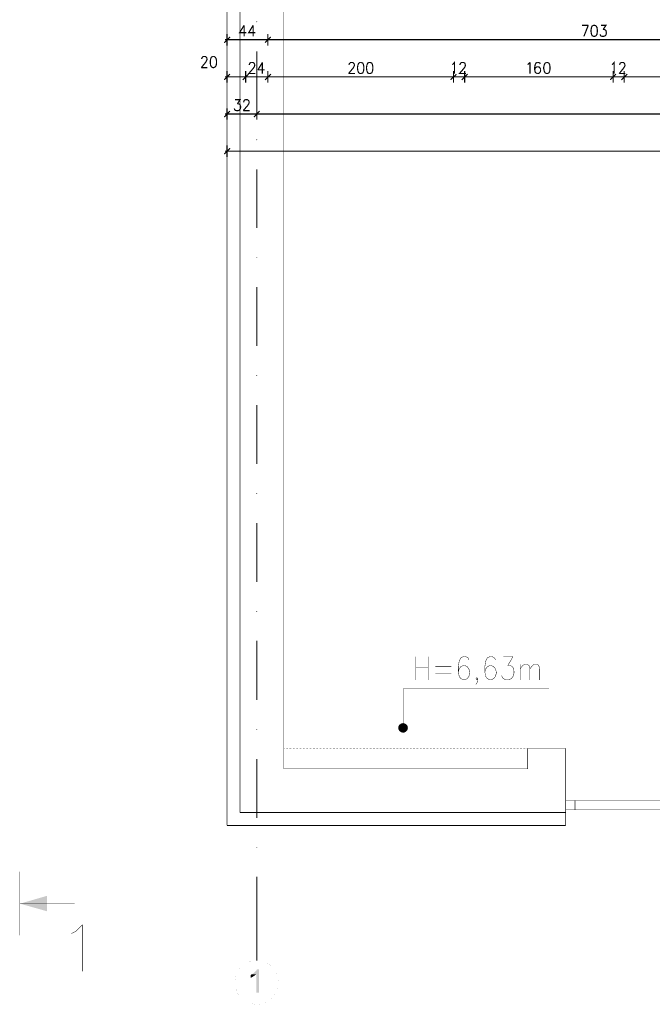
# Model space of a CAD drawing. Header units: millimetres. Extents: x -14047 to 49934, y -21523 to 14989.
# Tile 13 of 201: x 46 to 728, y 3942 to 5003. Entities that reach past the tile are written whole.
import ezdxf

# ---------------------------------------------------------------- set-up
doc = ezdxf.new("R2010")
doc.units = ezdxf.units.MM
doc.layers.add('H', color=7, linetype='Continuous')
doc.layers.add('P', color=7, linetype='Continuous')

msp = doc.modelspace()

# ---------------------------------------------------------------- hatches: boundary and pattern name
at = {"layer": 'H', "linetype": 'Continuous'}
for points in [[(301.472, 5000.04), (301.207, 5000.57), (301.297, 5001.01), (301.827, 5001.01), (302.092, 5000.57), (301.912, 5000.04)], [(301.472, 4873.057), (301.207, 4873.587), (301.297, 4874.027), (301.827, 4874.027), (302.092, 4873.587), (301.912, 4873.057)], [(301.472, 4746.074), (301.207, 4746.604), (301.297, 4747.044), (301.827, 4747.044), (302.092, 4746.604), (301.912, 4746.074)], [(301.472, 4619.091), (301.207, 4619.621), (301.297, 4620.061), (301.827, 4620.061), (302.092, 4619.621), (301.912, 4619.091)], [(301.472, 4492.108), (301.207, 4492.638), (301.297, 4493.078), (301.827, 4493.078), (302.092, 4492.638), (301.912, 4492.108)], [(301.472, 4365.125), (301.207, 4365.655), (301.297, 4366.095), (301.827, 4366.095), (302.092, 4365.655), (301.912, 4365.125)], [(454.471, 4238.672), (454.206, 4240.082), (454.471, 4241.672)], [(454.471, 4238.672), (454.471, 4241.672), (455.261, 4243.082)], [(455.261, 4237.263), (454.471, 4238.672), (455.261, 4243.082)], [(455.261, 4237.263), (455.261, 4243.082), (456.231, 4244.227)], [(456.231, 4236.118), (455.261, 4237.263), (456.231, 4244.227)], [(456.231, 4236.118), (456.231, 4244.227), (457.646, 4244.847)], [(457.646, 4235.323), (456.231, 4236.118), (457.646, 4244.847)], [(457.646, 4235.323), (457.646, 4244.847), (459.231, 4245.197)], [(459.231, 4235.143), (457.646, 4235.323), (459.231, 4245.197)], [(459.231, 4235.143), (459.231, 4245.197), (460.821, 4244.847)], [(459.231, 4235.143), (460.821, 4244.847), (460.821, 4235.323)], [(460.821, 4235.323), (460.821, 4244.847), (462.23, 4244.227)], [(460.821, 4235.323), (462.23, 4244.227), (462.23, 4236.118)], [(462.23, 4236.118), (462.23, 4244.227), (463.2, 4243.082)], [(462.23, 4236.118), (463.2, 4243.082), (463.2, 4237.263)], [(463.2, 4237.263), (463.2, 4243.082), (463.995, 4241.672)], [(463.2, 4237.263), (463.995, 4241.672), (463.995, 4238.672)], [(463.995, 4238.672), (463.995, 4241.672), (464.17, 4240.082)], [(301.472, 4238.058), (301.207, 4238.498), (301.297, 4238.937), (301.827, 4238.937), (302.092, 4238.498), (301.912, 4238.058)], [(301.472, 4111.075), (301.207, 4111.515), (301.297, 4111.955), (301.827, 4111.955), (302.092, 4111.515), (301.912, 4111.075)], [(75.637, 4042.644), (46.451, 4050.843), (75.637, 4059.312)], [(300.942, 3955.166), (300.942, 3974.743), (296.448, 3974.828), (296.978, 3975.183), (297.503, 3975.538), (298.033, 3975.888), (298.477, 3976.243), (298.917, 3976.593), (299.267, 3976.948), (299.797, 3977.388), (300.327, 3977.918), (300.767, 3978.357), (301.122, 3978.797), (301.472, 3979.327), (301.737, 3979.767), (302.002, 3980.207), (304.032, 3980.297), (304.032, 3955.166)], [(294.858, 3971.038), (294.858, 3973.948), (295.388, 3974.303), (295.918, 3974.568), (296.448, 3974.828), (300.942, 3974.743), (300.592, 3974.388), (300.152, 3974.038), (299.622, 3973.683), (299.182, 3973.333), (298.562, 3972.888), (298.033, 3972.628), (297.418, 3972.273), (296.888, 3971.918), (296.358, 3971.653), (295.743, 3971.393), (295.303, 3971.213)]]:
    msp.add_hatch(color=256, dxfattribs=at).paths.add_polyline_path(points)

# ---------------------------------------------------------------- linework, layer by layer
at = {"layer": 'P'}
for points, const_width in [([(269.551, 4135.056), (269.551, 5285.047)], 0.795), ([(283.484, 5285.047), (283.484, 4148.99)], 0.795), ([(283.484, 4148.99), (283.484, 5285.047)], 0.475), ([(330.663, 5241.043), (330.663, 4196.168), (593.533, 4196.168), (593.533, 4218.04), (634.452, 4218.04)], 0.475), ([(287.979, 4996.781), (283.045, 4988.842), (290.364, 4988.842)], 1.27), ([(287.979, 4996.781), (287.979, 4984.872)], 1.27), ([(297.683, 4996.781), (292.918, 4988.842), (300.062, 4988.842)], 1.27), ([(297.683, 4996.781), (297.683, 4984.872)], 1.27), ([(652.085, 4996.781), (658.789, 4996.781)], 1.27), ([(658.789, 4996.781), (654.03, 4984.872)], 1.27), ([(662.229, 4994.576), (661.789, 4991.666)], 1.27), ([(663.198, 4996.336), (662.229, 4994.576)], 1.27), ([(664.608, 4996.781), (663.198, 4996.336)], 1.27), ([(665.578, 4984.872), (666.988, 4985.317), (668.138, 4987.077), (668.578, 4989.986), (668.578, 4991.666), (668.138, 4994.576), (666.988, 4996.336), (665.578, 4996.781), (664.608, 4996.781)], 1.27), ([(672.367, 4996.781), (677.836, 4996.781), (674.752, 4992.191)], 1.27), ([(272.726, 4984.257), (266.552, 4978.083)], 1.27), ([(269.551, 4987.432), (269.551, 4974.998)], 1.27), ([(316.73, 4984.257), (310.466, 4978.083)], 1.27), ([(310.466, 4978.083), (316.73, 4984.257)], 1.27), ([(313.555, 4987.432), (313.555, 4974.998)], 1.27), ([(313.555, 4974.998), (313.555, 4987.432)], 1.27), ([(661.789, 4991.666), (661.789, 4989.986)], 1.27), ([(661.789, 4989.986), (662.229, 4987.077)], 1.27), ([(662.229, 4987.077), (663.198, 4985.317)], 1.27), ([(663.198, 4985.317), (664.608, 4984.872)], 1.27), ([(664.608, 4984.872), (665.578, 4984.872)], 1.27), ([(672.367, 4985.317), (671.927, 4986.022), (671.487, 4987.077)], 1.27), ([(675.277, 4984.872), (673.867, 4984.872), (672.367, 4985.317)], 1.27), ([(674.752, 4992.191), (676.337, 4992.191), (677.306, 4991.666)], 1.27), ([(676.867, 4985.317), (675.277, 4984.872)], 1.27), ([(677.836, 4986.462), (676.867, 4985.317)], 1.27), ([(677.306, 4991.666), (677.836, 4991.046), (678.276, 4989.282)], 1.27), ([(678.276, 4988.227), (677.836, 4986.462)], 1.27), ([(678.276, 4989.282), (678.276, 4988.227)], 1.27), ([(271.756, 4981.258), (267.347, 4981.258)], 1.27), ([(312.761, 4981.258), (270.521, 4981.258)], 1.27), ([(315.76, 4981.258), (311.261, 4981.258)], 1.27), ([(311.261, 4981.258), (315.76, 4981.258)], 1.27), ([(1015.751, 4981.258), (314.435, 4981.258)], 1.27), ([(242.215, 4960.445), (242.215, 4960.89), (242.745, 4962.035)], 1.27), ([(242.745, 4962.035), (243.185, 4962.65), (244.155, 4963.27)], 1.27), ([(244.155, 4963.27), (246.094, 4963.27)], 1.27), ([(246.094, 4963.27), (246.974, 4962.65)], 1.27), ([(246.974, 4962.65), (247.504, 4962.035), (247.944, 4960.89)], 1.27), ([(254.293, 4963.27), (252.884, 4962.65), (251.914, 4960.89)], 1.27), ([(255.263, 4963.27), (254.293, 4963.27)], 1.27), ([(256.678, 4962.65), (255.263, 4963.27)], 1.27), ([(258.263, 4958.066), (257.823, 4960.89), (256.678, 4962.65)], 1.27), ([(301.652, 4968.824), (301.652, 4905.333)], 1.27), ([(247.944, 4959.83), (247.504, 4958.686), (246.534, 4956.921), (241.775, 4951.187)], 1.27), ([(247.944, 4960.89), (247.944, 4959.83)], 1.27), ([(251.914, 4960.89), (251.474, 4958.066)], 1.27), ([(251.474, 4958.066), (251.474, 4956.301)], 1.27), ([(251.474, 4956.301), (251.914, 4953.481), (252.884, 4951.892)], 1.27), ([(252.884, 4951.892), (254.293, 4951.187), (255.263, 4951.187), (256.678, 4951.892)], 1.27), ([(256.678, 4951.892), (257.823, 4953.481), (258.263, 4956.301)], 1.27), ([(258.263, 4956.301), (258.263, 4958.066)], 1.27), ([(299.357, 4954.541), (299.357, 4953.481), (298.917, 4952.157), (297.948, 4950.572), (293.008, 4944.838), (299.887, 4944.838)], 1.27), ([(293.538, 4953.921), (293.538, 4954.541), (293.978, 4955.686), (294.508, 4956.301), (295.563, 4956.746)], 1.27), ([(295.563, 4956.746), (297.503, 4956.746), (298.477, 4956.301)], 1.27), ([(298.477, 4956.301), (298.917, 4955.686), (299.357, 4954.541)], 1.27), ([(307.646, 4956.746), (302.882, 4948.807)], 1.27), ([(307.646, 4956.746), (307.646, 4944.838)], 1.27), ([(400.944, 4954.541), (401.474, 4955.686), (401.914, 4956.301)], 1.27), ([(400.944, 4953.921), (400.944, 4954.541)], 1.27), ([(401.914, 4956.301), (402.883, 4956.746)], 1.27), ([(402.883, 4956.746), (404.823, 4956.746)], 1.27), ([(404.823, 4956.746), (405.703, 4956.301)], 1.27), ([(406.233, 4952.157), (405.263, 4950.572)], 1.27), ([(405.703, 4956.301), (406.233, 4955.686), (406.853, 4954.541)], 1.27), ([(406.853, 4953.481), (406.233, 4952.157)], 1.27), ([(406.853, 4954.541), (406.853, 4953.481)], 1.27), ([(410.642, 4954.541), (410.202, 4951.717), (410.202, 4949.952), (410.642, 4947.132)], 1.27), ([(411.612, 4956.301), (410.642, 4954.541)], 1.27), ([(413.022, 4956.746), (411.612, 4956.301)], 1.27), ([(413.992, 4956.746), (413.022, 4956.746)], 1.27), ([(416.552, 4954.541), (415.582, 4956.301), (413.992, 4956.746)], 1.27), ([(416.552, 4947.132), (416.992, 4949.952), (416.992, 4951.717), (416.552, 4954.541)], 1.27), ([(420.341, 4954.541), (419.901, 4951.717), (419.901, 4949.952), (420.341, 4947.132)], 1.27), ([(422.901, 4956.746), (421.311, 4956.301), (420.341, 4954.541)], 1.27), ([(425.28, 4956.301), (423.871, 4956.746), (422.901, 4956.746)], 1.27), ([(426.25, 4954.541), (425.28, 4956.301)], 1.27), ([(426.25, 4947.132), (426.69, 4949.952), (426.69, 4951.717), (426.25, 4954.541)], 1.27), ([(512.229, 4954.541), (513.199, 4955.066), (514.608, 4956.746), (514.608, 4944.838)], 1.27), ([(526.337, 4954.541), (526.337, 4953.481), (525.897, 4952.157), (524.927, 4950.572), (519.988, 4944.838), (526.867, 4944.838)], 1.27), ([(520.518, 4953.921), (520.518, 4954.541), (520.958, 4955.686), (521.487, 4956.301)], 1.27), ([(521.487, 4956.301), (522.372, 4956.746), (524.487, 4956.746), (525.457, 4956.301)], 1.27), ([(525.457, 4956.301), (525.897, 4955.686), (526.337, 4954.541)], 1.27), ([(593.358, 4954.541), (594.328, 4955.066)], 1.27), ([(594.328, 4955.066), (595.912, 4956.746)], 1.27), ([(595.912, 4956.746), (595.912, 4944.838)], 1.27), ([(601.557, 4954.541), (601.117, 4951.717), (601.117, 4948.807), (601.557, 4946.427), (602.527, 4945.367)], 1.27), ([(604.116, 4956.746), (602.527, 4956.301), (601.557, 4954.541)], 1.27), ([(602.527, 4951.717), (601.557, 4950.572)], 1.27), ([(604.116, 4952.157), (602.527, 4951.717)], 1.27), ([(607.026, 4955.066), (606.496, 4956.301), (605.086, 4956.746), (604.116, 4956.746)], 1.27), ([(607.026, 4950.572), (606.056, 4951.717), (604.646, 4952.157), (604.116, 4952.157)], 1.27), ([(611.435, 4954.541), (610.815, 4951.717), (610.815, 4949.952), (611.435, 4947.132)], 1.27), ([(612.405, 4956.301), (611.435, 4954.541)], 1.27), ([(613.815, 4956.746), (612.405, 4956.301)], 1.27), ([(616.195, 4956.301), (614.785, 4956.746), (613.815, 4956.746)], 1.27), ([(617.165, 4954.541), (616.195, 4956.301)], 1.27), ([(617.165, 4947.132), (617.61, 4949.952), (617.61, 4951.717), (617.165, 4954.541)], 1.27), ([(684.276, 4954.541), (685.245, 4955.066), (686.655, 4956.746), (686.655, 4944.838)], 1.27), ([(692.564, 4954.541), (693.004, 4955.686), (693.534, 4956.301)], 1.27), ([(692.564, 4953.921), (692.564, 4954.541)], 1.27), ([(693.534, 4956.301), (694.504, 4956.746), (696.354, 4956.746), (697.324, 4956.301)], 1.27), ([(698.294, 4954.541), (698.294, 4953.481), (697.764, 4952.157), (696.794, 4950.572)], 1.27), ([(697.324, 4956.301), (697.764, 4955.686), (698.294, 4954.541)], 1.27), ([(241.775, 4951.187), (248.474, 4951.187)], 1.27), ([(272.726, 4944.223), (266.552, 4938.048)], 1.27), ([(271.756, 4941.223), (267.347, 4941.223)], 1.27), ([(269.551, 4947.397), (269.551, 4935.049)], 1.27), ([(288.774, 4941.223), (270.521, 4941.223)], 1.27), ([(292.743, 4944.223), (286.569, 4938.048)], 1.27), ([(286.569, 4938.048), (292.743, 4944.223)], 1.27), ([(291.773, 4941.223), (287.364, 4941.223)], 1.27), ([(287.364, 4941.223), (291.773, 4941.223)], 1.27), ([(289.569, 4947.397), (289.569, 4935.049)], 1.27), ([(289.569, 4935.049), (289.569, 4947.397)], 1.27), ([(312.761, 4941.223), (290.539, 4941.223)], 1.27), ([(302.882, 4948.807), (310.026, 4948.807)], 1.27), ([(316.73, 4944.223), (310.466, 4938.048)], 1.27), ([(310.466, 4938.048), (316.73, 4944.223)], 1.27), ([(315.76, 4941.223), (311.261, 4941.223)], 1.27), ([(311.261, 4941.223), (315.76, 4941.223)], 1.27), ([(313.555, 4947.397), (313.555, 4935.049)], 1.27), ([(313.555, 4935.049), (313.555, 4947.397)], 1.27), ([(314.435, 4941.223), (512.759, 4941.223)], 1.27), ([(405.263, 4950.572), (400.504, 4944.838)], 1.27), ([(400.504, 4944.838), (407.293, 4944.838)], 1.27), ([(410.642, 4947.132), (411.612, 4945.367)], 1.27), ([(411.612, 4945.367), (413.022, 4944.838), (413.992, 4944.838)], 1.27), ([(413.992, 4944.838), (415.582, 4945.367), (416.552, 4947.132)], 1.27), ([(420.341, 4947.132), (421.311, 4945.367), (422.901, 4944.838)], 1.27), ([(422.901, 4944.838), (423.871, 4944.838), (425.28, 4945.367)], 1.27), ([(425.28, 4945.367), (426.25, 4947.132)], 1.27), ([(510.464, 4938.048), (516.728, 4944.223)], 1.27), ([(510.464, 4938.048), (516.728, 4944.223)], 1.27), ([(511.259, 4941.223), (515.758, 4941.223)], 1.27), ([(511.259, 4941.223), (515.758, 4941.223)], 1.27), ([(512.759, 4941.223), (511.789, 4941.223)], 1.27), ([(513.554, 4935.049), (513.554, 4947.397)], 1.27), ([(513.554, 4935.049), (513.554, 4947.397)], 1.27), ([(513.554, 4941.223), (525.547, 4941.223)], 1.27), ([(528.631, 4944.223), (522.372, 4938.048)], 1.27), ([(528.631, 4944.223), (522.372, 4938.048)], 1.27), ([(527.837, 4941.223), (523.342, 4941.223)], 1.27), ([(527.837, 4941.223), (523.342, 4941.223)], 1.27), ([(525.547, 4947.397), (525.547, 4935.049)], 1.27), ([(525.547, 4947.397), (525.547, 4935.049)], 1.27), ([(684.626, 4941.223), (526.337, 4941.223)], 1.27), ([(526.337, 4941.223), (527.307, 4941.223)], 1.27), ([(601.557, 4950.572), (601.117, 4948.807)], 1.27), ([(602.527, 4945.367), (604.116, 4944.838)], 1.27), ([(604.116, 4944.838), (604.646, 4944.838), (606.056, 4945.367), (607.026, 4946.427)], 1.27), ([(607.466, 4948.807), (607.026, 4950.572)], 1.27), ([(607.026, 4946.427), (607.466, 4948.192)], 1.27), ([(607.466, 4948.192), (607.466, 4948.807)], 1.27), ([(611.435, 4947.132), (612.405, 4945.367)], 1.27), ([(612.405, 4945.367), (613.815, 4944.838), (614.785, 4944.838), (616.195, 4945.367)], 1.27), ([(616.195, 4945.367), (617.165, 4947.132)], 1.27), ([(682.421, 4938.048), (688.595, 4944.223)], 1.27), ([(682.421, 4938.048), (688.595, 4944.223)], 1.27), ([(683.391, 4941.223), (687.8, 4941.223)], 1.27), ([(683.391, 4941.223), (687.8, 4941.223)], 1.27), ([(684.626, 4941.223), (683.831, 4941.223)], 1.27), ([(685.595, 4935.049), (685.595, 4947.397)], 1.27), ([(685.595, 4935.049), (685.595, 4947.397)], 1.27), ([(697.499, 4941.223), (685.595, 4941.223)], 1.27), ([(696.794, 4950.572), (692.124, 4944.838)], 1.27), ([(692.124, 4944.838), (698.734, 4944.838)], 1.27), ([(700.673, 4944.223), (694.504, 4938.048)], 1.27), ([(700.673, 4944.223), (694.504, 4938.048)], 1.27), ([(699.703, 4941.223), (695.299, 4941.223)], 1.27), ([(699.703, 4941.223), (695.299, 4941.223)], 1.27), ([(697.499, 4947.397), (697.499, 4935.049)], 1.27), ([(697.499, 4947.397), (697.499, 4935.049)], 1.27), ([(1195.732, 4941.223), (698.474, 4941.223)], 1.27), ([(698.474, 4941.223), (699.354, 4941.223)], 1.27), ([(278.28, 4916.796), (283.659, 4916.796), (280.66, 4912.212)], 1.27), ([(280.66, 4912.212), (282.25, 4912.212), (283.219, 4911.682)], 1.27), ([(283.219, 4911.682), (283.659, 4911.067), (284.189, 4909.302), (284.189, 4908.242), (283.659, 4906.478)], 1.27), ([(293.358, 4914.592), (293.358, 4913.447), (292.918, 4912.212), (291.948, 4910.622), (287.009, 4904.893)], 1.27), ([(287.454, 4914.592), (287.979, 4915.651), (288.424, 4916.266), (289.569, 4916.796)], 1.27), ([(287.454, 4913.887), (287.454, 4914.592)], 1.27), ([(289.569, 4916.796), (291.418, 4916.796), (292.388, 4916.266)], 1.27), ([(292.388, 4916.266), (292.918, 4915.651), (293.358, 4914.592)], 1.27), ([(272.726, 4904.363), (266.552, 4898.014)], 1.27), ([(271.756, 4901.188), (267.347, 4901.188)], 1.27), ([(269.551, 4907.448), (269.551, 4895.014)], 1.27), ([(300.677, 4901.188), (270.521, 4901.188)], 1.27), ([(277.84, 4905.953), (277.31, 4907.098)], 1.27), ([(279.69, 4904.893), (278.28, 4905.333), (277.84, 4905.953)], 1.27), ([(281.28, 4904.893), (279.69, 4904.893)], 1.27), ([(283.659, 4906.478), (282.69, 4905.333), (281.28, 4904.893)], 1.27), ([(287.009, 4904.893), (293.803, 4904.893)], 1.27), ([(304.647, 4904.363), (298.477, 4898.014)], 1.27), ([(298.477, 4898.014), (304.647, 4904.363)], 1.27), ([(303.852, 4901.188), (299.357, 4901.188)], 1.27), ([(299.357, 4901.188), (303.852, 4901.188)], 1.27), ([(301.652, 4907.448), (301.652, 4895.014)], 1.27), ([(301.652, 4895.014), (301.652, 4907.448)], 1.27), ([(1207.815, 4901.188), (302.442, 4901.188)], 1.27), ([(269.551, 4867.413), (269.551, 4855.07)], 1.27), ([(272.726, 4864.418), (266.552, 4858.069)], 1.27), ([(271.756, 4861.244), (267.347, 4861.244)], 1.27), ([(2157.627, 4861.244), (270.521, 4861.244)], 1.27), ([(301.652, 4841.841), (301.652, 4778.35)], 1.27), ([(301.652, 4714.858), (301.652, 4651.367)], 1.27), ([(301.652, 4587.876), (301.652, 4524.384)], 1.27), ([(301.652, 4460.893), (301.652, 4397.401)], 1.27), ([(301.652, 4333.91), (301.652, 4270.243)], 1.27), ([(473.079, 4316.977), (473.079, 4291.845)], 0.475), ([(486.392, 4316.977), (486.392, 4291.845)], 0.475), ([(524.487, 4316.977), (521.577, 4315.657), (519.723, 4312.218)], 0.475), ([(526.337, 4316.977), (524.487, 4316.977)], 0.475), ([(530.131, 4313.277), (529.246, 4315.657), (526.337, 4316.977)], 0.475), ([(553.058, 4316.977), (550.149, 4315.657), (548.294, 4312.218)], 0.475), ([(554.908, 4316.977), (553.058, 4316.977)], 0.475), ([(558.792, 4313.277), (557.818, 4315.657), (554.908, 4316.977)], 0.475), ([(567.341, 4316.977), (577.75, 4316.977)], 0.475), ([(577.75, 4316.977), (572.106, 4307.453), (574.925, 4307.453), (576.865, 4306.133), (577.75, 4305.074), (578.72, 4301.369)], 0.475), ([(473.079, 4305.074), (486.392, 4305.074)], 0.475), ([(493.976, 4306.133), (511.174, 4306.133)], 0.475), ([(519.723, 4312.218), (518.753, 4306.133), (518.753, 4300.314), (519.723, 4295.55)], 0.475), ([(524.487, 4307.453), (521.577, 4306.133), (519.723, 4303.754), (518.753, 4300.314)], 0.475), ([(519.723, 4295.55), (521.577, 4293.17), (524.487, 4291.845), (525.457, 4291.845), (528.277, 4293.17), (530.131, 4295.55), (531.101, 4298.989), (531.101, 4300.314), (530.131, 4303.754), (528.277, 4306.133), (525.457, 4307.453)], 0.475), ([(525.457, 4307.453), (524.487, 4307.453)], 0.475), ([(548.294, 4312.218), (547.324, 4306.133)], 0.475), ([(553.058, 4307.453), (550.149, 4306.133), (548.294, 4303.754), (547.324, 4300.314)], 0.475), ([(547.324, 4306.133), (547.324, 4300.314)], 0.475), ([(548.294, 4295.55), (550.149, 4293.17), (553.058, 4291.845), (553.938, 4291.845), (556.848, 4293.17), (558.792, 4295.55), (559.672, 4298.989), (559.672, 4300.314), (558.792, 4303.754), (556.848, 4306.133), (553.938, 4307.453)], 0.475), ([(553.938, 4307.453), (553.058, 4307.453)], 0.475), ([(585.419, 4308.513), (585.419, 4291.845)], 0.475), ([(585.419, 4303.754), (588.243, 4307.453), (590.183, 4308.513)], 0.475), ([(590.183, 4308.513), (593.003, 4308.513)], 0.475), ([(593.003, 4308.513), (594.943, 4307.453), (595.912, 4303.754), (595.912, 4291.845)], 0.475), ([(595.912, 4303.754), (598.737, 4307.453), (600.677, 4308.513)], 0.475), ([(600.677, 4308.513), (603.496, 4308.513)], 0.475), ([(603.496, 4308.513), (605.436, 4307.453), (606.411, 4303.754)], 0.475), ([(493.976, 4298.989), (511.174, 4298.989)], 0.475), ([(538.77, 4291.845), (537.8, 4293.17), (538.77, 4294.23), (539.745, 4293.17)], 0.475), ([(547.324, 4300.314), (548.294, 4295.55)], 0.475), ([(566.371, 4294.23), (565.402, 4296.61)], 0.475), ([(578.72, 4301.369), (578.72, 4298.989), (577.75, 4295.55), (575.895, 4293.17), (573.076, 4291.845), (570.166, 4291.845), (567.341, 4293.17)], 0.475), ([(606.411, 4303.754), (606.411, 4291.845)], 0.475), ([(539.745, 4293.17), (539.745, 4290.79), (538.77, 4288.406), (537.8, 4287.086)], 0.475), ([(539.745, 4293.17), (538.77, 4291.845)], 0.475), ([(567.341, 4293.17), (566.371, 4294.23)], 0.475), ([(459.231, 4241.847), (459.231, 4282.322), (616.375, 4282.322)], 0.475), ([(455.086, 4242.817), (454.471, 4241.582), (454.291, 4240.082), (454.471, 4238.672), (455.086, 4237.438)], 0.475), ([(456.056, 4243.787), (455.086, 4242.817)], 0.475), ([(457.206, 4244.582), (456.056, 4243.787)], 0.475), ([(458.616, 4245.022), (457.206, 4244.582)], 0.475), ([(459.851, 4245.022), (458.616, 4245.022)], 0.475), ([(461.261, 4244.582), (459.851, 4245.022)], 0.475), ([(462.405, 4243.787), (461.261, 4244.582)], 0.475), ([(463.375, 4242.817), (462.405, 4243.787)], 0.475), ([(464.17, 4240.082), (463.995, 4241.582), (463.375, 4242.817)], 0.475), ([(455.086, 4237.438), (456.056, 4236.468)], 0.475), ([(456.056, 4236.468), (457.206, 4235.673)], 0.475), ([(457.206, 4235.673), (458.616, 4235.233)], 0.475), ([(458.616, 4235.233), (459.851, 4235.233)], 0.475), ([(459.851, 4235.233), (461.261, 4235.673)], 0.475), ([(461.261, 4235.673), (462.405, 4236.468)], 0.475), ([(462.405, 4236.468), (463.375, 4237.438)], 0.475), ([(463.375, 4237.438), (463.995, 4238.672), (464.17, 4240.082)], 0.475), ([(331.633, 4218.04), (330.663, 4218.04)], 0.475), ([(335.247, 4218.04), (333.398, 4218.04)], 0.475), ([(338.952, 4218.04), (336.832, 4218.04)], 0.475), ([(342.392, 4218.04), (340.537, 4218.04)], 0.475), ([(346.096, 4218.04), (344.151, 4218.04)], 0.475), ([(349.711, 4218.04), (347.681, 4218.04)], 0.475), ([(353.325, 4218.04), (351.295, 4218.04)], 0.475), ([(356.85, 4218.04), (354.91, 4218.04)], 0.475), ([(360.469, 4218.04), (358.439, 4218.04)], 0.475), ([(364.169, 4218.04), (362.054, 4218.04)], 0.475), ([(367.608, 4218.04), (365.758, 4218.04)], 0.475), ([(371.313, 4218.04), (369.198, 4218.04)], 0.475), ([(374.927, 4218.04), (372.902, 4218.04)], 0.475), ([(378.457, 4218.04), (376.517, 4218.04)], 0.475), ([(382.071, 4218.04), (380.041, 4218.04)], 0.475), ([(385.776, 4218.04), (383.661, 4218.04)], 0.475), ([(389.215, 4218.04), (387.275, 4218.04)], 0.475), ([(392.92, 4218.04), (390.8, 4218.04)], 0.475), ([(396.534, 4218.04), (394.505, 4218.04)], 0.475), ([(400.064, 4218.04), (398.119, 4218.04)], 0.475), ([(403.678, 4218.04), (401.649, 4218.04)], 0.475), ([(407.293, 4218.04), (405.263, 4218.04)], 0.475), ([(410.817, 4218.04), (408.878, 4218.04)], 0.475), ([(414.437, 4218.04), (412.407, 4218.04)], 0.475), ([(418.136, 4218.04), (416.022, 4218.04)], 0.475), ([(421.576, 4218.04), (419.726, 4218.04)], 0.475), ([(425.28, 4218.04), (423.166, 4218.04)], 0.475), ([(428.895, 4218.04), (426.87, 4218.04)], 0.475), ([(432.424, 4218.04), (430.485, 4218.04)], 0.475), ([(436.039, 4218.04), (434.189, 4218.04)], 0.475), ([(439.743, 4218.04), (437.629, 4218.04)], 0.475), ([(443.183, 4218.04), (441.333, 4218.04)], 0.475), ([(446.797, 4218.04), (444.948, 4218.04)], 0.475), ([(450.502, 4218.04), (448.472, 4218.04)], 0.475), ([(454.032, 4218.04), (452.087, 4218.04)], 0.475), ([(457.646, 4218.04), (455.706, 4218.04)], 0.475), ([(461.261, 4218.04), (459.231, 4218.04)], 0.475), ([(464.965, 4218.04), (462.845, 4218.04)], 0.475), ([(468.405, 4218.04), (466.55, 4218.04)], 0.475), ([(472.104, 4218.04), (469.989, 4218.04)], 0.475), ([(475.724, 4218.04), (473.694, 4218.04)], 0.475), ([(479.248, 4218.04), (477.308, 4218.04)], 0.475), ([(482.863, 4218.04), (480.838, 4218.04)], 0.475), ([(486.482, 4218.04), (484.452, 4218.04)], 0.475), ([(490.007, 4218.04), (488.157, 4218.04)], 0.475), ([(493.711, 4218.04), (491.596, 4218.04)], 0.475), ([(497.326, 4218.04), (495.301, 4218.04)], 0.475), ([(500.855, 4218.04), (498.915, 4218.04)], 0.475), ([(504.47, 4218.04), (502.355, 4218.04)], 0.475), ([(508.084, 4218.04), (506.055, 4218.04)], 0.475), ([(511.614, 4218.04), (509.674, 4218.04)], 0.475), ([(515.228, 4218.04), (513.199, 4218.04)], 0.475), ([(518.933, 4218.04), (516.813, 4218.04)], 0.475), ([(522.372, 4218.04), (520.518, 4218.04)], 0.475), ([(526.072, 4218.04), (523.957, 4218.04)], 0.475), ([(529.691, 4218.04), (527.662, 4218.04)], 0.475), ([(533.216, 4218.04), (531.276, 4218.04)], 0.475), ([(536.83, 4218.04), (534.806, 4218.04)], 0.475), ([(540.535, 4218.04), (538.42, 4218.04)], 0.475), ([(543.974, 4218.04), (542.035, 4218.04)], 0.475), ([(547.679, 4218.04), (545.564, 4218.04)], 0.475), ([(551.293, 4218.04), (549.269, 4218.04)], 0.475), ([(554.823, 4218.04), (552.883, 4218.04)], 0.475), ([(558.437, 4218.04), (556.498, 4218.04)], 0.475), ([(562.052, 4218.04), (560.022, 4218.04)], 0.475), ([(565.582, 4218.04), (563.642, 4218.04)], 0.475), ([(569.196, 4218.04), (567.341, 4218.04)], 0.475), ([(572.901, 4218.04), (570.781, 4218.04)], 0.475), ([(576.515, 4218.04), (574.485, 4218.04)], 0.475), ([(580.04, 4218.04), (578.1, 4218.04)], 0.475), ([(583.659, 4218.04), (581.629, 4218.04)], 0.475), ([(587.364, 4218.04), (585.244, 4218.04)], 0.475), ([(590.798, 4218.04), (588.948, 4218.04)], 0.475), ([(593.533, 4218.04), (592.388, 4218.04)], 0.475), ([(634.452, 4218.04), (634.452, 4148.99)], 0.475), ([(634.452, 4218.04), (1792.377, 4218.04)], 0.015), ([(301.652, 4206.752), (301.652, 4143.26)], 1.27), ([(1792.377, 4162.043), (634.452, 4162.043)], 0.475), ([(634.452, 4162.043), (644.506, 4162.043)], 0.475), ([(644.506, 4162.043), (644.506, 4151.989)], 0.475), ([(283.484, 4148.99), (634.452, 4148.99)], 0.795), ([(283.484, 4148.99), (634.452, 4148.99)], 0.475), ([(634.452, 4148.99), (634.452, 4135.056)], 0.795), ([(1792.377, 4151.989), (634.452, 4151.989)], 0.475), ([(634.452, 4148.99), (1792.377, 4148.99)], 0.015), ([(634.452, 4135.056), (269.551, 4135.056)], 0.795), ([(46.361, 4016.807), (46.361, 4085.233)], 0.475), ([(301.652, 4079.769), (301.652, 3989.471)], 1.27), ([(105.268, 4050.933), (46.361, 4050.933)], 0.475), ([(101.739, 4018.567), (106.503, 4020.952), (113.642, 4028.091)], 0.475), ([(113.642, 4028.091), (113.642, 3978.093)], 0.475), ([(301.652, 3989.471), (298.562, 3989.291), (295.563, 3988.676), (292.568, 3987.706), (289.834, 3986.296), (287.364, 3984.532), (284.984, 3982.677), (283.045, 3980.297), (281.28, 3977.743), (279.87, 3975.008), (278.9, 3972.008), (278.28, 3969.009), (278.105, 3966.014), (278.28, 3963.015), (278.9, 3959.93), (279.87, 3956.93), (281.28, 3954.286), (283.045, 3951.726), (284.984, 3949.346), (287.364, 3947.407), (289.834, 3945.642), (292.568, 3944.232), (295.563, 3943.262), (298.562, 3942.642), (301.652, 3942.467), (304.647, 3942.642), (307.646, 3943.262), (310.646, 3944.232), (313.375, 3945.642), (315.935, 3947.407), (318.315, 3949.346), (320.17, 3951.726), (321.929, 3954.286), (323.344, 3956.93), (324.314, 3959.93), (324.929, 3963.015), (325.104, 3966.014), (324.929, 3969.009), (324.314, 3972.008), (323.344, 3975.008), (321.929, 3977.743), (320.17, 3980.297), (318.315, 3982.677), (315.935, 3984.532), (313.375, 3986.296), (310.646, 3987.706), (307.646, 3988.676), (304.647, 3989.291), (301.652, 3989.471)], 0.015)]:
    msp.add_lwpolyline(points, dxfattribs=dict(at, const_width=const_width))

doc.saveas('drawing.dxf')
